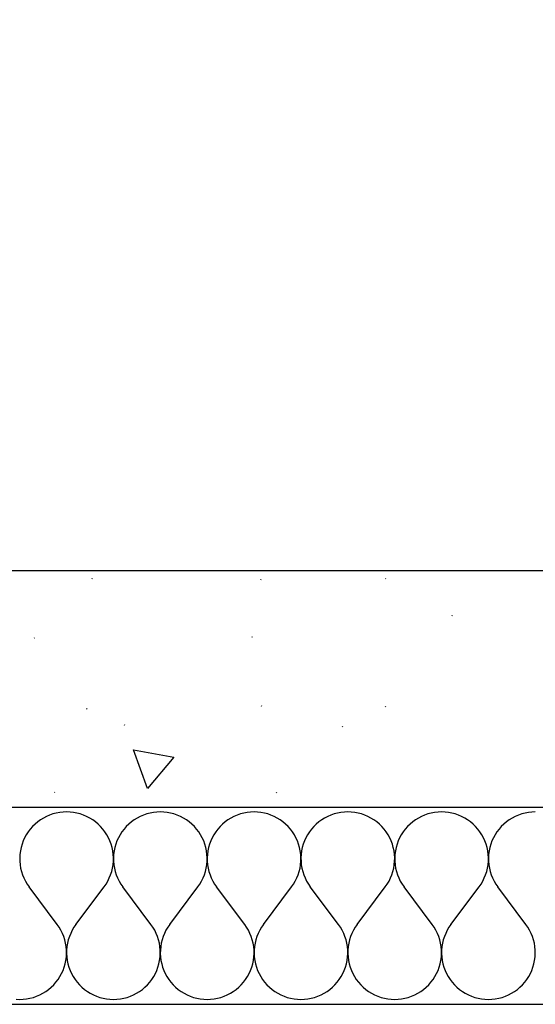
# Model space of a CAD drawing. Extents: x -18402 to 10376, y -5092 to 34139.
# Tile 40 of 78: x 3232 to 3271, y -2938 to -2863. Entities that reach past the tile are written whole.
import ezdxf

# ---------------------------------------------------------------- set-up
doc = ezdxf.new("R2010")
doc.units = 0
for name, color, linetype in [('0_XREF', 251, 'Continuous'), ('rdc_02$0$0._Étage_1_02-04 Mur.Construction', 251, 'Continuous'), ('rdc_02$0$0._Étage_1_A-AREA-____-OTLN.Modèle IFC', 251, 'Continuous')]:
    doc.layers.add(name, color=color, linetype=linetype)
doc.styles.add('rdc_02$0$STYLE_GENERE_3', font='ARIALN.TTF')

# ---------------------------------------------------------------- blocks, each defined once
blk = doc.blocks.new('*X238', base_point=(-8045.97, -58706.23))
at = {"layer": 'rdc_02$0$0._Étage_1_02-04 Mur.Construction', "linetype": 'Continuous', "ltscale": 0.1}
for p, q in [((32346.75, -29234.8), (32344.26, -29235.66)), ((32349.3, -29234.13), (32346.75, -29234.8)), ((32351.89, -29233.65), (32349.3, -29234.13)), ((32354.51, -29233.36), (32351.89, -29233.65)), ((32357.14, -29233.26), (32354.51, -29233.36)), ((32359.78, -29233.36), (32357.14, -29233.26)), ((32362.4, -29233.65), (32359.78, -29233.36)), ((32364.99, -29234.13), (32362.4, -29233.65)), ((32367.53, -29234.8), (32364.99, -29234.13)), ((32370.03, -29235.66), (32367.53, -29234.8)), ((32418.18, -29234.8), (32415.69, -29235.66)), ((32420.73, -29234.13), (32418.18, -29234.8)), ((32423.32, -29233.65), (32420.73, -29234.13)), ((32425.94, -29233.36), (32423.32, -29233.65)), ((32428.57, -29233.26), (32425.94, -29233.36)), ((32431.21, -29233.36), (32428.57, -29233.26)), ((32433.82, -29233.65), (32431.21, -29233.36)), ((32436.42, -29234.13), (32433.82, -29233.65)), ((32438.96, -29234.8), (32436.42, -29234.13)), ((32441.45, -29235.66), (32438.96, -29234.8)), ((32489.61, -29234.8), (32487.12, -29235.66)), ((32492.16, -29234.13), (32489.61, -29234.8)), ((32494.75, -29233.65), (32492.16, -29234.13)), ((32497.37, -29233.36), (32494.75, -29233.65)), ((32500, -29233.26), (32497.37, -29233.36)), ((32502.63, -29233.36), (32500, -29233.26)), ((32505.25, -29233.65), (32502.63, -29233.36)), ((32507.84, -29234.13), (32505.25, -29233.65)), ((32510.39, -29234.8), (32507.84, -29234.13)), ((32512.88, -29235.66), (32510.39, -29234.8)), ((32561.04, -29234.8), (32558.55, -29235.66)), ((32563.58, -29234.13), (32561.04, -29234.8)), ((32566.18, -29233.65), (32563.58, -29234.13)), ((32568.79, -29233.36), (32566.18, -29233.65)), ((32571.43, -29233.26), (32568.79, -29233.36)), ((32574.06, -29233.36), (32571.43, -29233.26)), ((32576.68, -29233.65), (32574.06, -29233.36)), ((32579.27, -29234.13), (32576.68, -29233.65)), ((32581.82, -29234.8), (32579.27, -29234.13)), ((32584.31, -29235.66), (32581.82, -29234.8)), ((32632.47, -29234.8), (32629.97, -29235.66)), ((32635.01, -29234.13), (32632.47, -29234.8)), ((32637.6, -29233.65), (32635.01, -29234.13)), ((32640.22, -29233.36), (32637.6, -29233.65)), ((32642.86, -29233.26), (32640.22, -29233.36)), ((32645.49, -29233.36), (32642.86, -29233.26)), ((32648.11, -29233.65), (32645.49, -29233.36)), ((32650.7, -29234.13), (32648.11, -29233.65)), ((32653.25, -29234.8), (32650.7, -29234.13)), ((32655.74, -29235.66), (32653.25, -29234.8)), ((32703.89, -29234.8), (32701.4, -29235.66)), ((32706.44, -29234.13), (32703.89, -29234.8)), ((32709.03, -29233.65), (32706.44, -29234.13)), ((32711.65, -29233.36), (32709.03, -29233.65)), ((32714.29, -29233.26), (32711.65, -29233.36)), ((32335.13, -29240.85), (32333.11, -29242.55)), ((32337.26, -29239.31), (32335.13, -29240.85)), ((32339.5, -29237.92), (32337.26, -29239.31)), ((32341.84, -29236.7), (32339.5, -29237.92)), ((32344.26, -29235.66), (32341.84, -29236.7)), ((32372.45, -29236.7), (32370.03, -29235.66)), ((32374.79, -29237.92), (32372.45, -29236.7)), ((32377.03, -29239.31), (32374.79, -29237.92)), ((32379.16, -29240.85), (32377.03, -29239.31)), ((32381.17, -29242.55), (32379.16, -29240.85)), ((32406.55, -29240.85), (32404.54, -29242.55)), ((32408.69, -29239.31), (32406.55, -29240.85)), ((32410.93, -29237.92), (32408.69, -29239.31)), ((32413.27, -29236.7), (32410.93, -29237.92)), ((32415.69, -29235.66), (32413.27, -29236.7)), ((32443.88, -29236.7), (32441.45, -29235.66)), ((32446.21, -29237.92), (32443.88, -29236.7)), ((32448.46, -29239.31), (32446.21, -29237.92)), ((32450.59, -29240.85), (32448.46, -29239.31)), ((32452.6, -29242.55), (32450.59, -29240.85)), ((32477.98, -29240.85), (32475.97, -29242.55)), ((32480.12, -29239.31), (32477.98, -29240.85)), ((32482.36, -29237.92), (32480.12, -29239.31)), ((32484.7, -29236.7), (32482.36, -29237.92)), ((32487.12, -29235.66), (32484.7, -29236.7)), ((32515.3, -29236.7), (32512.88, -29235.66)), ((32517.64, -29237.92), (32515.3, -29236.7)), ((32519.88, -29239.31), (32517.64, -29237.92)), ((32522.02, -29240.85), (32519.88, -29239.31)), ((32524.03, -29242.55), (32522.02, -29240.85)), ((32549.41, -29240.85), (32547.4, -29242.55)), ((32551.54, -29239.31), (32549.41, -29240.85)), ((32553.79, -29237.92), (32551.54, -29239.31)), ((32556.12, -29236.7), (32553.79, -29237.92)), ((32558.55, -29235.66), (32556.12, -29236.7)), ((32586.73, -29236.7), (32584.31, -29235.66)), ((32589.07, -29237.92), (32586.73, -29236.7)), ((32591.31, -29239.31), (32589.07, -29237.92)), ((32593.45, -29240.85), (32591.31, -29239.31)), ((32595.46, -29242.55), (32593.45, -29240.85)), ((32620.84, -29240.85), (32618.83, -29242.55)), ((32622.97, -29239.31), (32620.84, -29240.85)), ((32625.21, -29237.92), (32622.97, -29239.31)), ((32627.55, -29236.7), (32625.21, -29237.92)), ((32629.97, -29235.66), (32627.55, -29236.7)), ((32658.16, -29236.7), (32655.74, -29235.66)), ((32660.5, -29237.92), (32658.16, -29236.7)), ((32662.74, -29239.31), (32660.5, -29237.92)), ((32664.87, -29240.85), (32662.74, -29239.31)), ((32666.89, -29242.55), (32664.87, -29240.85)), ((32692.27, -29240.85), (32690.25, -29242.55)), ((32694.4, -29239.31), (32692.27, -29240.85)), ((32696.64, -29237.92), (32694.4, -29239.31)), ((32698.98, -29236.7), (32696.64, -29237.92)), ((32701.4, -29235.66), (32698.98, -29236.7)), ((32327.9, -29248.48), (32326.46, -29250.69)), ((32329.49, -29246.38), (32327.9, -29248.48)), ((32331.23, -29244.4), (32329.49, -29246.38)), ((32333.11, -29242.55), (32331.23, -29244.4)), ((32383.06, -29244.4), (32381.17, -29242.55)), ((32384.8, -29246.38), (32383.06, -29244.4)), ((32386.39, -29248.48), (32384.8, -29246.38)), ((32387.82, -29250.69), (32386.39, -29248.48)), ((32399.32, -29248.48), (32397.89, -29250.69)), ((32400.92, -29246.38), (32399.32, -29248.48)), ((32402.66, -29244.4), (32400.92, -29246.38)), ((32404.54, -29242.55), (32402.66, -29244.4)), ((32454.49, -29244.4), (32452.6, -29242.55)), ((32456.23, -29246.38), (32454.49, -29244.4)), ((32457.82, -29248.48), (32456.23, -29246.38)), ((32459.25, -29250.69), (32457.82, -29248.48)), ((32470.75, -29248.48), (32469.32, -29250.69)), ((32472.34, -29246.38), (32470.75, -29248.48)), ((32474.09, -29244.4), (32472.34, -29246.38)), ((32475.97, -29242.55), (32474.09, -29244.4)), ((32525.91, -29244.4), (32524.03, -29242.55)), ((32527.66, -29246.38), (32525.91, -29244.4)), ((32529.25, -29248.48), (32527.66, -29246.38)), ((32530.68, -29250.69), (32529.25, -29248.48)), ((32542.18, -29248.48), (32540.75, -29250.69)), ((32543.77, -29246.38), (32542.18, -29248.48)), ((32545.51, -29244.4), (32543.77, -29246.38)), ((32547.4, -29242.55), (32545.51, -29244.4)), ((32597.34, -29244.4), (32595.46, -29242.55)), ((32599.08, -29246.38), (32597.34, -29244.4)), ((32600.68, -29248.48), (32599.08, -29246.38)), ((32602.11, -29250.69), (32600.68, -29248.48)), ((32613.61, -29248.48), (32612.18, -29250.69)), ((32615.2, -29246.38), (32613.61, -29248.48)), ((32616.94, -29244.4), (32615.2, -29246.38)), ((32618.83, -29242.55), (32616.94, -29244.4)), ((32668.77, -29244.4), (32666.89, -29242.55)), ((32670.51, -29246.38), (32668.77, -29244.4)), ((32672.1, -29248.48), (32670.51, -29246.38)), ((32673.54, -29250.69), (32672.1, -29248.48)), ((32685.04, -29248.48), (32683.61, -29250.69)), ((32686.63, -29246.38), (32685.04, -29248.48)), ((32688.37, -29244.4), (32686.63, -29246.38)), ((32690.25, -29242.55), (32688.37, -29244.4)), ((32324.11, -29255.4), (32323.2, -29257.87)), ((32325.2, -29253), (32324.11, -29255.4)), ((32326.46, -29250.69), (32325.2, -29253)), ((32389.09, -29253), (32387.82, -29250.69)), ((32390.18, -29255.4), (32389.09, -29253)), ((32391.09, -29257.87), (32390.18, -29255.4)), ((32395.54, -29255.4), (32394.63, -29257.87)), ((32396.63, -29253), (32395.54, -29255.4)), ((32397.89, -29250.69), (32396.63, -29253)), ((32460.52, -29253), (32459.25, -29250.69)), ((32461.61, -29255.4), (32460.52, -29253)), ((32462.52, -29257.87), (32461.61, -29255.4)), ((32466.97, -29255.4), (32466.05, -29257.87)), ((32468.06, -29253), (32466.97, -29255.4)), ((32469.32, -29250.69), (32468.06, -29253)), ((32531.94, -29253), (32530.68, -29250.69)), ((32533.03, -29255.4), (32531.94, -29253)), ((32533.95, -29257.87), (32533.03, -29255.4)), ((32538.39, -29255.4), (32537.48, -29257.87)), ((32539.48, -29253), (32538.39, -29255.4)), ((32540.75, -29250.69), (32539.48, -29253)), ((32603.37, -29253), (32602.11, -29250.69)), ((32604.46, -29255.4), (32603.37, -29253)), ((32605.37, -29257.87), (32604.46, -29255.4)), ((32609.82, -29255.4), (32608.91, -29257.87)), ((32610.91, -29253), (32609.82, -29255.4)), ((32612.18, -29250.69), (32610.91, -29253)), ((32674.8, -29253), (32673.54, -29250.69)), ((32675.89, -29255.4), (32674.8, -29253)), ((32676.8, -29257.87), (32675.89, -29255.4)), ((32681.25, -29255.4), (32680.34, -29257.87)), ((32682.34, -29253), (32681.25, -29255.4)), ((32683.61, -29250.69), (32682.34, -29253)), ((32321.93, -29262.99), (32321.59, -29265.6)), ((32322.47, -29260.41), (32321.93, -29262.99)), ((32323.2, -29257.87), (32322.47, -29260.41)), ((32391.81, -29260.41), (32391.09, -29257.87)), ((32392.35, -29262.99), (32391.81, -29260.41)), ((32392.7, -29265.6), (32392.35, -29262.99)), ((32393.36, -29262.99), (32393.02, -29265.6)), ((32393.9, -29260.41), (32393.36, -29262.99)), ((32394.63, -29257.87), (32393.9, -29260.41)), ((32463.24, -29260.41), (32462.52, -29257.87)), ((32463.78, -29262.99), (32463.24, -29260.41)), ((32464.13, -29265.6), (32463.78, -29262.99)), ((32464.79, -29262.99), (32464.45, -29265.6)), ((32465.33, -29260.41), (32464.79, -29262.99)), ((32466.05, -29257.87), (32465.33, -29260.41)), ((32534.67, -29260.41), (32533.95, -29257.87)), ((32535.21, -29262.99), (32534.67, -29260.41)), ((32535.55, -29265.6), (32535.21, -29262.99)), ((32536.22, -29262.99), (32535.87, -29265.6)), ((32536.76, -29260.41), (32536.22, -29262.99)), ((32537.48, -29257.87), (32536.76, -29260.41)), ((32606.1, -29260.41), (32605.37, -29257.87)), ((32606.64, -29262.99), (32606.1, -29260.41)), ((32606.98, -29265.6), (32606.64, -29262.99)), ((32607.65, -29262.99), (32607.3, -29265.6)), ((32608.19, -29260.41), (32607.65, -29262.99)), ((32608.91, -29257.87), (32608.19, -29260.41)), ((32677.53, -29260.41), (32676.8, -29257.87)), ((32678.07, -29262.99), (32677.53, -29260.41)), ((32678.41, -29265.6), (32678.07, -29262.99)), ((32679.08, -29262.99), (32678.73, -29265.6)), ((32679.61, -29260.41), (32679.08, -29262.99)), ((32680.34, -29257.87), (32679.61, -29260.41)), ((32321.59, -29265.6), (32321.44, -29268.23)), ((32321.44, -29268.23), (32321.48, -29270.87)), ((32321.48, -29270.87), (32321.72, -29273.49)), ((32392.57, -29273.49), (32392.81, -29270.87)), ((32392.85, -29268.23), (32392.7, -29265.6)), ((32392.81, -29270.87), (32392.85, -29268.23)), ((32393.02, -29265.6), (32392.86, -29268.23)), ((32392.86, -29268.23), (32392.91, -29270.87)), ((32392.91, -29270.87), (32393.14, -29273.49)), ((32464, -29273.49), (32464.24, -29270.87)), ((32464.28, -29268.23), (32464.13, -29265.6)), ((32464.24, -29270.87), (32464.28, -29268.23)), ((32464.45, -29265.6), (32464.29, -29268.23)), ((32464.29, -29268.23), (32464.34, -29270.87)), ((32464.34, -29270.87), (32464.57, -29273.49)), ((32535.43, -29273.49), (32535.66, -29270.87)), ((32535.71, -29268.23), (32535.55, -29265.6)), ((32535.66, -29270.87), (32535.71, -29268.23)), ((32535.87, -29265.6), (32535.72, -29268.23)), ((32535.72, -29268.23), (32535.76, -29270.87)), ((32535.76, -29270.87), (32536, -29273.49)), ((32606.86, -29273.49), (32607.09, -29270.87)), ((32607.14, -29268.23), (32606.98, -29265.6)), ((32607.09, -29270.87), (32607.14, -29268.23)), ((32607.3, -29265.6), (32607.15, -29268.23)), ((32607.15, -29268.23), (32607.19, -29270.87)), ((32607.19, -29270.87), (32607.43, -29273.49)), ((32678.28, -29273.49), (32678.52, -29270.87)), ((32678.56, -29268.23), (32678.41, -29265.6)), ((32678.52, -29270.87), (32678.56, -29268.23)), ((32678.73, -29265.6), (32678.58, -29268.23)), ((32678.58, -29268.23), (32678.62, -29270.87)), ((32678.62, -29270.87), (32678.86, -29273.49)), ((32321.72, -29273.49), (32322.15, -29276.09)), ((32322.15, -29276.09), (32322.77, -29278.65)), ((32322.77, -29278.65), (32323.57, -29281.16)), ((32390.71, -29281.16), (32391.52, -29278.65)), ((32391.52, -29278.65), (32392.14, -29276.09)), ((32392.14, -29276.09), (32392.57, -29273.49)), ((32393.14, -29273.49), (32393.57, -29276.09)), ((32393.57, -29276.09), (32394.19, -29278.65)), ((32394.19, -29278.65), (32395, -29281.16)), ((32462.14, -29281.16), (32462.95, -29278.65)), ((32462.95, -29278.65), (32463.57, -29276.09)), ((32463.57, -29276.09), (32464, -29273.49)), ((32464.57, -29273.49), (32465, -29276.09)), ((32465, -29276.09), (32465.62, -29278.65)), ((32465.62, -29278.65), (32466.43, -29281.16)), ((32533.57, -29281.16), (32534.38, -29278.65)), ((32534.38, -29278.65), (32535, -29276.09)), ((32535, -29276.09), (32535.43, -29273.49)), ((32536, -29273.49), (32536.43, -29276.09)), ((32536.43, -29276.09), (32537.05, -29278.65)), ((32537.05, -29278.65), (32537.86, -29281.16)), ((32605, -29281.16), (32605.81, -29278.65)), ((32605.81, -29278.65), (32606.43, -29276.09)), ((32606.43, -29276.09), (32606.86, -29273.49)), ((32607.43, -29273.49), (32607.86, -29276.09)), ((32607.86, -29276.09), (32608.48, -29278.65)), ((32608.48, -29278.65), (32609.29, -29281.16)), ((32676.43, -29281.16), (32677.23, -29278.65)), ((32677.23, -29278.65), (32677.85, -29276.09)), ((32677.85, -29276.09), (32678.28, -29273.49)), ((32678.86, -29273.49), (32679.29, -29276.09)), ((32679.29, -29276.09), (32679.91, -29278.65)), ((32679.91, -29278.65), (32680.72, -29281.16)), ((32323.57, -29281.16), (32324.56, -29283.6)), ((32324.56, -29283.6), (32325.73, -29285.97)), ((32325.73, -29285.97), (32327.07, -29288.24)), ((32387.22, -29288.24), (32388.56, -29285.97)), ((32388.56, -29285.97), (32389.72, -29283.6)), ((32389.72, -29283.6), (32390.71, -29281.16)), ((32395, -29281.16), (32395.99, -29283.6)), ((32395.99, -29283.6), (32397.16, -29285.97)), ((32397.16, -29285.97), (32398.5, -29288.24)), ((32458.65, -29288.24), (32459.98, -29285.97)), ((32459.98, -29285.97), (32461.15, -29283.6)), ((32461.15, -29283.6), (32462.14, -29281.16)), ((32466.43, -29281.16), (32467.42, -29283.6)), ((32467.42, -29283.6), (32468.59, -29285.97)), ((32468.59, -29285.97), (32469.93, -29288.24)), ((32530.07, -29288.24), (32531.41, -29285.97)), ((32531.41, -29285.97), (32532.58, -29283.6)), ((32532.58, -29283.6), (32533.57, -29281.16)), ((32537.86, -29281.16), (32538.85, -29283.6)), ((32538.85, -29283.6), (32540.02, -29285.97)), ((32540.02, -29285.97), (32541.35, -29288.24)), ((32601.5, -29288.24), (32602.84, -29285.97)), ((32602.84, -29285.97), (32604.01, -29283.6)), ((32604.01, -29283.6), (32605, -29281.16)), ((32609.29, -29281.16), (32610.28, -29283.6)), ((32610.28, -29283.6), (32611.44, -29285.97)), ((32611.44, -29285.97), (32612.78, -29288.24)), ((32672.93, -29288.24), (32674.27, -29285.97)), ((32674.27, -29285.97), (32675.44, -29283.6)), ((32675.44, -29283.6), (32676.43, -29281.16)), ((32680.72, -29281.16), (32681.71, -29283.6)), ((32681.71, -29283.6), (32682.87, -29285.97)), ((32682.87, -29285.97), (32684.21, -29288.24)), ((32327.07, -29288.24), (32328.57, -29290.4)), ((32350, -29318.97), (32328.57, -29290.4)), ((32364.29, -29318.97), (32385.71, -29290.4)), ((32385.71, -29290.4), (32387.22, -29288.24)), ((32398.5, -29288.24), (32400, -29290.4)), ((32421.43, -29318.97), (32400, -29290.4)), ((32435.71, -29318.97), (32457.14, -29290.4)), ((32457.14, -29290.4), (32458.65, -29288.24)), ((32469.93, -29288.24), (32471.43, -29290.4)), ((32492.86, -29318.97), (32471.43, -29290.4)), ((32507.14, -29318.97), (32528.57, -29290.4)), ((32528.57, -29290.4), (32530.07, -29288.24)), ((32541.35, -29288.24), (32542.86, -29290.4)), ((32564.29, -29318.97), (32542.86, -29290.4)), ((32578.57, -29318.97), (32600, -29290.4)), ((32600, -29290.4), (32601.5, -29288.24)), ((32612.78, -29288.24), (32614.29, -29290.4)), ((32635.71, -29318.97), (32614.29, -29290.4)), ((32650, -29318.97), (32671.43, -29290.4)), ((32671.43, -29290.4), (32672.93, -29288.24)), ((32684.21, -29288.24), (32685.71, -29290.4)), ((32707.14, -29318.97), (32685.71, -29290.4)), ((32351.5, -29321.14), (32350, -29318.97)), ((32352.84, -29323.41), (32351.5, -29321.14)), ((32354.01, -29325.77), (32352.84, -29323.41)), ((32361.44, -29323.41), (32360.28, -29325.77)), ((32362.78, -29321.14), (32361.44, -29323.41)), ((32364.29, -29318.97), (32362.78, -29321.14)), ((32422.93, -29321.14), (32421.43, -29318.97)), ((32424.27, -29323.41), (32422.93, -29321.14)), ((32425.44, -29325.77), (32424.27, -29323.41)), ((32432.87, -29323.41), (32431.71, -29325.77)), ((32434.21, -29321.14), (32432.87, -29323.41)), ((32435.71, -29318.97), (32434.21, -29321.14)), ((32494.36, -29321.14), (32492.86, -29318.97)), ((32495.7, -29323.41), (32494.36, -29321.14)), ((32496.87, -29325.77), (32495.7, -29323.41)), ((32504.3, -29323.41), (32503.13, -29325.77)), ((32505.64, -29321.14), (32504.3, -29323.41)), ((32507.14, -29318.97), (32505.64, -29321.14)), ((32565.79, -29321.14), (32564.29, -29318.97)), ((32567.13, -29323.41), (32565.79, -29321.14)), ((32568.29, -29325.77), (32567.13, -29323.41)), ((32575.73, -29323.41), (32574.56, -29325.77)), ((32577.07, -29321.14), (32575.73, -29323.41)), ((32578.57, -29318.97), (32577.07, -29321.14)), ((32637.22, -29321.14), (32635.71, -29318.97)), ((32638.56, -29323.41), (32637.22, -29321.14)), ((32639.72, -29325.77), (32638.56, -29323.41)), ((32647.16, -29323.41), (32645.99, -29325.77)), ((32648.5, -29321.14), (32647.16, -29323.41)), ((32650, -29318.97), (32648.5, -29321.14)), ((32708.65, -29321.14), (32707.14, -29318.97)), ((32709.98, -29323.41), (32708.65, -29321.14)), ((32711.15, -29325.77), (32709.98, -29323.41)), ((32355, -29328.21), (32354.01, -29325.77)), ((32355.81, -29330.72), (32355, -29328.21)), ((32356.43, -29333.28), (32355.81, -29330.72)), ((32358.48, -29330.72), (32357.86, -29333.28)), ((32359.29, -29328.21), (32358.48, -29330.72)), ((32360.28, -29325.77), (32359.29, -29328.21)), ((32426.43, -29328.21), (32425.44, -29325.77)), ((32427.23, -29330.72), (32426.43, -29328.21)), ((32427.85, -29333.28), (32427.23, -29330.72)), ((32429.91, -29330.72), (32429.29, -29333.28)), ((32430.72, -29328.21), (32429.91, -29330.72)), ((32431.71, -29325.77), (32430.72, -29328.21)), ((32497.86, -29328.21), (32496.87, -29325.77)), ((32498.66, -29330.72), (32497.86, -29328.21)), ((32499.28, -29333.28), (32498.66, -29330.72)), ((32501.34, -29330.72), (32500.72, -29333.28)), ((32502.14, -29328.21), (32501.34, -29330.72)), ((32503.13, -29325.77), (32502.14, -29328.21)), ((32569.28, -29328.21), (32568.29, -29325.77)), ((32570.09, -29330.72), (32569.28, -29328.21)), ((32570.71, -29333.28), (32570.09, -29330.72)), ((32572.77, -29330.72), (32572.15, -29333.28)), ((32573.57, -29328.21), (32572.77, -29330.72)), ((32574.56, -29325.77), (32573.57, -29328.21)), ((32640.71, -29328.21), (32639.72, -29325.77)), ((32641.52, -29330.72), (32640.71, -29328.21)), ((32642.14, -29333.28), (32641.52, -29330.72)), ((32644.19, -29330.72), (32643.57, -29333.28)), ((32645, -29328.21), (32644.19, -29330.72)), ((32645.99, -29325.77), (32645, -29328.21)), ((32712.14, -29328.21), (32711.15, -29325.77)), ((32712.95, -29330.72), (32712.14, -29328.21)), ((32713.57, -29333.28), (32712.95, -29330.72)), ((32356.86, -29335.88), (32356.43, -29333.28)), ((32357.09, -29338.51), (32356.86, -29335.88)), ((32357.14, -29341.14), (32357.09, -29338.51)), ((32357.19, -29338.51), (32357.15, -29341.14)), ((32357.43, -29335.88), (32357.19, -29338.51)), ((32357.86, -29333.28), (32357.43, -29335.88)), ((32428.28, -29335.88), (32427.85, -29333.28)), ((32428.52, -29338.51), (32428.28, -29335.88)), ((32428.56, -29341.14), (32428.52, -29338.51)), ((32428.62, -29338.51), (32428.58, -29341.14)), ((32428.86, -29335.88), (32428.62, -29338.51)), ((32429.29, -29333.28), (32428.86, -29335.88)), ((32499.71, -29335.88), (32499.28, -29333.28)), ((32499.95, -29338.51), (32499.71, -29335.88)), ((32499.99, -29341.14), (32499.95, -29338.51)), ((32500.05, -29338.51), (32500.01, -29341.14)), ((32500.29, -29335.88), (32500.05, -29338.51)), ((32500.72, -29333.28), (32500.29, -29335.88)), ((32571.14, -29335.88), (32570.71, -29333.28)), ((32571.38, -29338.51), (32571.14, -29335.88)), ((32571.42, -29341.14), (32571.38, -29338.51)), ((32571.48, -29338.51), (32571.44, -29341.14)), ((32571.72, -29335.88), (32571.48, -29338.51)), ((32572.15, -29333.28), (32571.72, -29335.88)), ((32642.57, -29335.88), (32642.14, -29333.28)), ((32642.81, -29338.51), (32642.57, -29335.88)), ((32642.85, -29341.14), (32642.81, -29338.51)), ((32642.91, -29338.51), (32642.86, -29341.14)), ((32643.14, -29335.88), (32642.91, -29338.51)), ((32643.57, -29333.28), (32643.14, -29335.88)), ((32714, -29335.88), (32713.57, -29333.28)), ((32714.24, -29338.51), (32714, -29335.88)), ((32714.28, -29341.14), (32714.24, -29338.51)), ((32356.1, -29348.97), (32356.64, -29346.39)), ((32356.64, -29346.39), (32356.98, -29343.77)), ((32356.98, -29343.77), (32357.14, -29341.14)), ((32357.15, -29341.14), (32357.3, -29343.77)), ((32357.3, -29343.77), (32357.65, -29346.39)), ((32357.65, -29346.39), (32358.19, -29348.97)), ((32427.53, -29348.97), (32428.07, -29346.39)), ((32428.07, -29346.39), (32428.41, -29343.77)), ((32428.41, -29343.77), (32428.56, -29341.14)), ((32428.58, -29341.14), (32428.73, -29343.77)), ((32428.73, -29343.77), (32429.08, -29346.39)), ((32429.08, -29346.39), (32429.61, -29348.97)), ((32498.96, -29348.97), (32499.49, -29346.39)), ((32499.49, -29346.39), (32499.84, -29343.77)), ((32499.84, -29343.77), (32499.99, -29341.14)), ((32500.01, -29341.14), (32500.16, -29343.77)), ((32500.16, -29343.77), (32500.51, -29346.39)), ((32500.51, -29346.39), (32501.04, -29348.97)), ((32570.39, -29348.97), (32570.92, -29346.39)), ((32570.92, -29346.39), (32571.27, -29343.77)), ((32571.27, -29343.77), (32571.42, -29341.14)), ((32571.44, -29341.14), (32571.59, -29343.77)), ((32571.59, -29343.77), (32571.93, -29346.39)), ((32571.93, -29346.39), (32572.47, -29348.97)), ((32641.81, -29348.97), (32642.35, -29346.39)), ((32642.35, -29346.39), (32642.7, -29343.77)), ((32642.7, -29343.77), (32642.85, -29341.14)), ((32642.86, -29341.14), (32643.02, -29343.77)), ((32643.02, -29343.77), (32643.36, -29346.39)), ((32643.36, -29346.39), (32643.9, -29348.97)), ((32713.24, -29348.97), (32713.78, -29346.39)), ((32713.78, -29346.39), (32714.13, -29343.77)), ((32714.13, -29343.77), (32714.28, -29341.14)), ((32353.37, -29356.37), (32354.46, -29353.97)), ((32354.46, -29353.97), (32355.37, -29351.5)), ((32355.37, -29351.5), (32356.1, -29348.97)), ((32358.19, -29348.97), (32358.91, -29351.5)), ((32358.91, -29351.5), (32359.82, -29353.97)), ((32359.82, -29353.97), (32360.91, -29356.37)), ((32424.8, -29356.37), (32425.89, -29353.97)), ((32425.89, -29353.97), (32426.8, -29351.5)), ((32426.8, -29351.5), (32427.53, -29348.97)), ((32429.61, -29348.97), (32430.34, -29351.5)), ((32430.34, -29351.5), (32431.25, -29353.97)), ((32431.25, -29353.97), (32432.34, -29356.37)), ((32496.23, -29356.37), (32497.32, -29353.97)), ((32497.32, -29353.97), (32498.23, -29351.5)), ((32498.23, -29351.5), (32498.96, -29348.97)), ((32501.04, -29348.97), (32501.77, -29351.5)), ((32501.77, -29351.5), (32502.68, -29353.97)), ((32502.68, -29353.97), (32503.77, -29356.37)), ((32567.66, -29356.37), (32568.75, -29353.97)), ((32568.75, -29353.97), (32569.66, -29351.5)), ((32569.66, -29351.5), (32570.39, -29348.97)), ((32572.47, -29348.97), (32573.2, -29351.5)), ((32573.2, -29351.5), (32574.11, -29353.97)), ((32574.11, -29353.97), (32575.2, -29356.37)), ((32639.09, -29356.37), (32640.18, -29353.97)), ((32640.18, -29353.97), (32641.09, -29351.5)), ((32641.09, -29351.5), (32641.81, -29348.97)), ((32643.9, -29348.97), (32644.63, -29351.5)), ((32644.63, -29351.5), (32645.54, -29353.97)), ((32645.54, -29353.97), (32646.63, -29356.37)), ((32710.52, -29356.37), (32711.61, -29353.97)), ((32711.61, -29353.97), (32712.52, -29351.5)), ((32712.52, -29351.5), (32713.24, -29348.97)), ((32349.08, -29363), (32350.68, -29360.9)), ((32350.68, -29360.9), (32352.11, -29358.69)), ((32352.11, -29358.69), (32353.37, -29356.37)), ((32360.91, -29356.37), (32362.18, -29358.69)), ((32362.18, -29358.69), (32363.61, -29360.9)), ((32363.61, -29360.9), (32365.2, -29363)), ((32420.51, -29363), (32422.1, -29360.9)), ((32422.1, -29360.9), (32423.54, -29358.69)), ((32423.54, -29358.69), (32424.8, -29356.37)), ((32432.34, -29356.37), (32433.61, -29358.69)), ((32433.61, -29358.69), (32435.04, -29360.9)), ((32435.04, -29360.9), (32436.63, -29363)), ((32491.94, -29363), (32493.53, -29360.9)), ((32493.53, -29360.9), (32494.96, -29358.69)), ((32494.96, -29358.69), (32496.23, -29356.37)), ((32503.77, -29356.37), (32505.04, -29358.69)), ((32505.04, -29358.69), (32506.47, -29360.9)), ((32506.47, -29360.9), (32508.06, -29363)), ((32563.37, -29363), (32564.96, -29360.9)), ((32564.96, -29360.9), (32566.39, -29358.69)), ((32566.39, -29358.69), (32567.66, -29356.37)), ((32575.2, -29356.37), (32576.46, -29358.69)), ((32576.46, -29358.69), (32577.9, -29360.9)), ((32577.9, -29360.9), (32579.49, -29363)), ((32634.8, -29363), (32636.39, -29360.9)), ((32636.39, -29360.9), (32637.82, -29358.69)), ((32637.82, -29358.69), (32639.09, -29356.37)), ((32646.63, -29356.37), (32647.89, -29358.69)), ((32647.89, -29358.69), (32649.32, -29360.9)), ((32649.32, -29360.9), (32650.92, -29363)), ((32706.23, -29363), (32707.82, -29360.9)), ((32707.82, -29360.9), (32709.25, -29358.69)), ((32709.25, -29358.69), (32710.52, -29356.37)), ((32341.31, -29370.07), (32343.45, -29368.52)), ((32343.45, -29368.52), (32345.46, -29366.82)), ((32345.46, -29366.82), (32347.34, -29364.98)), ((32347.34, -29364.98), (32349.08, -29363)), ((32365.2, -29363), (32366.94, -29364.98)), ((32366.94, -29364.98), (32368.83, -29366.82)), ((32368.83, -29366.82), (32370.84, -29368.52)), ((32370.84, -29368.52), (32372.97, -29370.07)), ((32412.74, -29370.07), (32414.87, -29368.52)), ((32414.87, -29368.52), (32416.89, -29366.82)), ((32416.89, -29366.82), (32418.77, -29364.98)), ((32418.77, -29364.98), (32420.51, -29363)), ((32436.63, -29363), (32438.37, -29364.98)), ((32438.37, -29364.98), (32440.25, -29366.82)), ((32440.25, -29366.82), (32442.27, -29368.52)), ((32442.27, -29368.52), (32444.4, -29370.07)), ((32484.17, -29370.07), (32486.3, -29368.52)), ((32486.3, -29368.52), (32488.32, -29366.82)), ((32488.32, -29366.82), (32490.2, -29364.98)), ((32490.2, -29364.98), (32491.94, -29363)), ((32508.06, -29363), (32509.8, -29364.98)), ((32509.8, -29364.98), (32511.68, -29366.82)), ((32511.68, -29366.82), (32513.7, -29368.52)), ((32513.7, -29368.52), (32515.83, -29370.07)), ((32555.6, -29370.07), (32557.73, -29368.52)), ((32557.73, -29368.52), (32559.75, -29366.82)), ((32559.75, -29366.82), (32561.63, -29364.98)), ((32561.63, -29364.98), (32563.37, -29363)), ((32579.49, -29363), (32581.23, -29364.98)), ((32581.23, -29364.98), (32583.11, -29366.82)), ((32583.11, -29366.82), (32585.13, -29368.52)), ((32585.13, -29368.52), (32587.26, -29370.07)), ((32627.03, -29370.07), (32629.16, -29368.52)), ((32629.16, -29368.52), (32631.17, -29366.82)), ((32631.17, -29366.82), (32633.06, -29364.98)), ((32633.06, -29364.98), (32634.8, -29363)), ((32650.92, -29363), (32652.66, -29364.98)), ((32652.66, -29364.98), (32654.54, -29366.82)), ((32654.54, -29366.82), (32656.55, -29368.52)), ((32656.55, -29368.52), (32658.69, -29370.07)), ((32698.46, -29370.07), (32700.59, -29368.52)), ((32700.59, -29368.52), (32702.6, -29366.82)), ((32702.6, -29366.82), (32704.49, -29364.98)), ((32704.49, -29364.98), (32706.23, -29363)), ((32318.79, -29376.02), (32321.43, -29376.12)), ((32321.43, -29376.12), (32324.06, -29376.02)), ((32324.06, -29376.02), (32326.68, -29375.73)), ((32326.68, -29375.73), (32329.27, -29375.24)), ((32329.27, -29375.24), (32331.82, -29374.57)), ((32331.82, -29374.57), (32334.31, -29373.71)), ((32334.31, -29373.71), (32336.73, -29372.67)), ((32336.73, -29372.67), (32339.07, -29371.45)), ((32339.07, -29371.45), (32341.31, -29370.07)), ((32372.97, -29370.07), (32375.21, -29371.45)), ((32375.21, -29371.45), (32377.55, -29372.67)), ((32377.55, -29372.67), (32379.97, -29373.71)), ((32379.97, -29373.71), (32382.47, -29374.57)), ((32382.47, -29374.57), (32385.01, -29375.24)), ((32385.01, -29375.24), (32387.6, -29375.73)), ((32387.6, -29375.73), (32390.22, -29376.02)), ((32390.22, -29376.02), (32392.86, -29376.12)), ((32392.86, -29376.12), (32395.49, -29376.02)), ((32395.49, -29376.02), (32398.11, -29375.73)), ((32398.11, -29375.73), (32400.7, -29375.24)), ((32400.7, -29375.24), (32403.25, -29374.57)), ((32403.25, -29374.57), (32405.74, -29373.71)), ((32405.74, -29373.71), (32408.16, -29372.67)), ((32408.16, -29372.67), (32410.5, -29371.45)), ((32410.5, -29371.45), (32412.74, -29370.07)), ((32444.4, -29370.07), (32446.64, -29371.45)), ((32446.64, -29371.45), (32448.98, -29372.67)), ((32448.98, -29372.67), (32451.4, -29373.71)), ((32451.4, -29373.71), (32453.89, -29374.57)), ((32453.89, -29374.57), (32456.44, -29375.24)), ((32456.44, -29375.24), (32459.03, -29375.73)), ((32459.03, -29375.73), (32461.65, -29376.02)), ((32461.65, -29376.02), (32464.29, -29376.12)), ((32464.29, -29376.12), (32466.92, -29376.02)), ((32466.92, -29376.02), (32469.54, -29375.73)), ((32469.54, -29375.73), (32472.13, -29375.24)), ((32472.13, -29375.24), (32474.68, -29374.57)), ((32474.68, -29374.57), (32477.17, -29373.71)), ((32477.17, -29373.71), (32479.59, -29372.67)), ((32479.59, -29372.67), (32481.93, -29371.45)), ((32481.93, -29371.45), (32484.17, -29370.07)), ((32515.83, -29370.07), (32518.07, -29371.45)), ((32518.07, -29371.45), (32520.41, -29372.67)), ((32520.41, -29372.67), (32522.83, -29373.71)), ((32522.83, -29373.71), (32525.32, -29374.57)), ((32525.32, -29374.57), (32527.87, -29375.24)), ((32527.87, -29375.24), (32530.46, -29375.73)), ((32530.46, -29375.73), (32533.08, -29376.02)), ((32533.08, -29376.02), (32535.71, -29376.12)), ((32535.71, -29376.12), (32538.35, -29376.02)), ((32538.35, -29376.02), (32540.97, -29375.73)), ((32540.97, -29375.73), (32543.56, -29375.24)), ((32543.56, -29375.24), (32546.11, -29374.57)), ((32546.11, -29374.57), (32548.6, -29373.71)), ((32548.6, -29373.71), (32551.02, -29372.67)), ((32551.02, -29372.67), (32553.36, -29371.45)), ((32553.36, -29371.45), (32555.6, -29370.07)), ((32587.26, -29370.07), (32589.5, -29371.45)), ((32589.5, -29371.45), (32591.84, -29372.67)), ((32591.84, -29372.67), (32594.26, -29373.71)), ((32594.26, -29373.71), (32596.75, -29374.57)), ((32596.75, -29374.57), (32599.3, -29375.24)), ((32599.3, -29375.24), (32601.89, -29375.73)), ((32601.89, -29375.73), (32604.51, -29376.02)), ((32604.51, -29376.02), (32607.14, -29376.12)), ((32607.14, -29376.12), (32609.78, -29376.02)), ((32609.78, -29376.02), (32612.4, -29375.73)), ((32612.4, -29375.73), (32614.99, -29375.24)), ((32614.99, -29375.24), (32617.53, -29374.57)), ((32617.53, -29374.57), (32620.03, -29373.71)), ((32620.03, -29373.71), (32622.45, -29372.67)), ((32622.45, -29372.67), (32624.79, -29371.45)), ((32624.79, -29371.45), (32627.03, -29370.07)), ((32658.69, -29370.07), (32660.93, -29371.45)), ((32660.93, -29371.45), (32663.27, -29372.67)), ((32663.27, -29372.67), (32665.69, -29373.71)), ((32665.69, -29373.71), (32668.18, -29374.57)), ((32668.18, -29374.57), (32670.73, -29375.24)), ((32670.73, -29375.24), (32673.32, -29375.73)), ((32673.32, -29375.73), (32675.94, -29376.02)), ((32675.94, -29376.02), (32678.57, -29376.12)), ((32678.57, -29376.12), (32681.21, -29376.02)), ((32681.21, -29376.02), (32683.82, -29375.73)), ((32683.82, -29375.73), (32686.42, -29375.24)), ((32686.42, -29375.24), (32688.96, -29374.57)), ((32688.96, -29374.57), (32691.45, -29373.71)), ((32691.45, -29373.71), (32693.88, -29372.67)), ((32693.88, -29372.67), (32696.21, -29371.45)), ((32696.21, -29371.45), (32698.46, -29370.07))]:
    blk.add_line(p, q, dxfattribs=at)
blk = doc.blocks.new('*X240', base_point=(-8045.97, -58706.23))
at = {"layer": 'rdc_02$0$0._Étage_1_02-04 Mur.Construction', "linetype": 'Continuous', "ltscale": 0.1}
for p, q in [((32376.62, -29055.59), (32376.9, -29055.2)), ((32505.04, -29056.33), (32505.32, -29055.94)), ((32600.14, -29055.75), (32600.42, -29055.36)), ((32650.9, -29083.75), (32651.18, -29083.36)), ((32498.62, -29100.09), (32498.9, -29099.7)), ((32332.45, -29100.89), (32332.73, -29100.5)), ((32505.63, -29152.6), (32505.9, -29152.21)), ((32372.43, -29154.96), (32372.71, -29154.57)), ((32600.14, -29153.18), (32600.42, -29152.79)), ((32401.31, -29167.15), (32401.58, -29166.76)), ((32567.47, -29168.35), (32567.75, -29167.96)), ((32408.26, -29186.06), (32438.94, -29191.44)), ((32418.85, -29215.4), (32408.26, -29186.06)), ((32438.94, -29191.44), (32418.85, -29215.4)), ((32348.04, -29218.49), (32348.32, -29218.1)), ((32516.97, -29218.66), (32517.25, -29218.27))]:
    blk.add_line(p, q, dxfattribs=at)
blk = doc.blocks.new('rdc_02')
at = {"layer": 'rdc_02$0$0._Étage_1_02-04 Mur.Construction', "linetype": 'Continuous', "ltscale": 0.1}
for p, q in [((3028.506, -2922.969), (3443.5, -2922.969)), ((3028.506, -2937.969), (3461.5, -2937.969))]:
    blk.add_line(p, q, dxfattribs=at)
at = {"layer": 'rdc_02$0$0._Étage_1_02-04 Mur.Construction', "linetype": 'Continuous', "ltscale": 0.1, "flags": 128}
blk.add_lwpolyline([(3443.5, -2904.969), (3028.506, -2904.969)], dxfattribs=at)
at = {"layer": 'rdc_02$0$0._Étage_1_A-AREA-____-OTLN.Modèle IFC', "linetype": 'Continuous', "ltscale": 0.1, "xscale": 0.1, "yscale": 0.1, "zscale": 0.1}
for name in ['*X240', '*X238']:
    blk.add_blockref(name, (-804.597, -5870.623), dxfattribs=at)
at = {"layer": 'rdc_02$0$0._Étage_1_A-AREA-____-OTLN.Modèle IFC', "linetype": 'Continuous', "ltscale": 0.1, "insert": (3201.156, -2788.881), "char_height": 30, "attachment_point": 1, "style": 'rdc_02$0$STYLE_GENERE_3'}
blk.add_mtext('\\A1;{\\pql;\\pt0,250;\\fArial Narrow|b0|i0|c0|p34;14,75\\fArial Narrow|b0|i0|c0|p34;\\A1{\\H.66x;\\S^  ;}\\fArial Narrow|b0|i0|c0|p34; m2\\fArial Narrow|b0|i0|c0|p34;\\A1{\\H.66x;\\S^  ;}}', dxfattribs=at)

msp = doc.modelspace()

# ---------------------------------------------------------------- block references
at = {"layer": '0_XREF'}
msp.add_blockref('rdc_02', (0, 0), dxfattribs=at)

doc.saveas('drawing.dxf')
